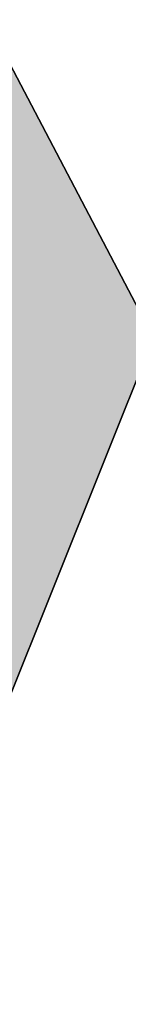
# Model space of a CAD drawing. Header units: millimetres. Extents: x -79464 to -76785, y -3788210 to -3782955.
# Tile 45 of 131: x -78332.7562 to -78332.6876, y -3785139.3805 to -3785138.7603. Entities that reach past the tile are written whole.
import ezdxf

# ---------------------------------------------------------------- set-up
doc = ezdxf.new("R2010")
doc.units = ezdxf.units.MM
doc.header["$LTSCALE"] = 8
doc.header["$MEASUREMENT"] = 0
doc.layers.add('VPM TEMPLATE', color=7, linetype='Continuous')

msp = doc.modelspace()

# ---------------------------------------------------------------- hatches: boundary and pattern name
at = {"layer": 'VPM TEMPLATE'}
for color, points in [(7, [(-78333.11047, -3785138.07362), (-78333.29961, -3785137.63794), (-78333.45661, -3785137.16911), (-78333.61361, -3785136.73343), (-78333.77061, -3785136.29652), (-78333.8967, -3785135.82892), (-78334.02156, -3785135.39201), (-78334.90174, -3785135.76633), (-78335.68673, -3785136.17133), (-78336.34687, -3785136.60825), (-78336.91182, -3785137.07584), (-78337.38282, -3785137.54343), (-78337.69681, -3785138.07362), (-78337.91686, -3785138.60381), (-78337.97991, -3785139.13399), (-78337.88595, -3785139.66418), (-78337.66591, -3785140.19437), (-78337.31977, -3785140.66196), (-78336.84877, -3785141.16146), (-78336.28382, -3785141.59838), (-78335.56064, -3785142.00338), (-78334.77565, -3785142.3777), (-78333.8967, -3785142.72011), (-78333.80151, -3785142.25252), (-78333.67666, -3785141.81683), (-78333.58624, -3785141.50132), (-78333.92761, -3785141.25474), (-78333.39381, -3785140.19486), (-78333.20518, -3785140.28849), (-78332.67162, -3785138.96074), (-78332.89166, -3785138.54244)]), (3, [(-78335.56064, -3785142.00338), (-78336.28382, -3785141.59838), (-78336.84877, -3785141.16146), (-78337.31977, -3785140.66196), (-78337.66591, -3785140.19437), (-78337.88595, -3785139.66418), (-78337.97991, -3785139.13399), (-78337.91686, -3785138.60381), (-78337.69681, -3785138.07362), (-78337.38282, -3785137.54343), (-78336.91182, -3785137.07584), (-78336.34687, -3785136.60825), (-78335.68673, -3785136.17133), (-78334.90174, -3785135.76633), (-78334.02156, -3785135.39201), (-78333.8967, -3785135.82892), (-78333.77061, -3785136.29652), (-78333.61361, -3785136.73343), (-78333.45661, -3785137.16911), (-78333.29961, -3785137.63794), (-78333.11047, -3785138.07362), (-78332.89166, -3785138.54244), (-78332.67162, -3785138.96074), (-78333.20518, -3785140.28849), (-78333.39381, -3785140.19486), (-78333.92761, -3785141.25474), (-78333.58624, -3785141.50132), (-78333.80151, -3785142.25252), (-78333.8967, -3785142.72011), (-78334.77565, -3785142.3777)])]:
    msp.add_hatch(color=color, dxfattribs=at).paths.add_polyline_path(points, flags=0)

# ---------------------------------------------------------------- linework, layer by layer
at = {"layer": 'VPM TEMPLATE', "color": 7}
msp.add_lwpolyline([(-78337.91686, -3785138.60381), (-78337.97991, -3785139.13399), (-78337.88595, -3785139.66418), (-78337.66591, -3785140.19437), (-78337.31977, -3785140.66196), (-78336.84877, -3785141.16146), (-78336.28382, -3785141.59838), (-78335.56064, -3785142.00338), (-78334.77565, -3785142.3777), (-78333.8967, -3785142.72011), (-78333.80151, -3785142.25252), (-78333.67666, -3785141.81683), (-78333.58624, -3785141.50132), (-78333.92761, -3785141.25474), (-78333.39381, -3785140.19486), (-78333.20518, -3785140.28849), (-78332.67162, -3785138.96074), (-78332.89166, -3785138.54244)], dxfattribs=at)
at = {"layer": 'VPM TEMPLATE', "color": 3}
msp.add_lwpolyline([(-78332.89166, -3785138.54244), (-78332.67162, -3785138.96074), (-78333.20518, -3785140.28849), (-78333.39381, -3785140.19486), (-78333.92761, -3785141.25474), (-78333.58624, -3785141.50132), (-78333.80151, -3785142.25252), (-78333.8967, -3785142.72011), (-78334.77565, -3785142.3777), (-78335.56064, -3785142.00338)], dxfattribs=at)
at = {"layer": 'VPM TEMPLATE', "color": 7, "lineweight": 9}
msp.add_lwpolyline([(-78332.89166, -3785138.54244), (-78332.67162, -3785138.96074), (-78333.20518, -3785140.28849)], dxfattribs=at)

doc.saveas('drawing.dxf')
